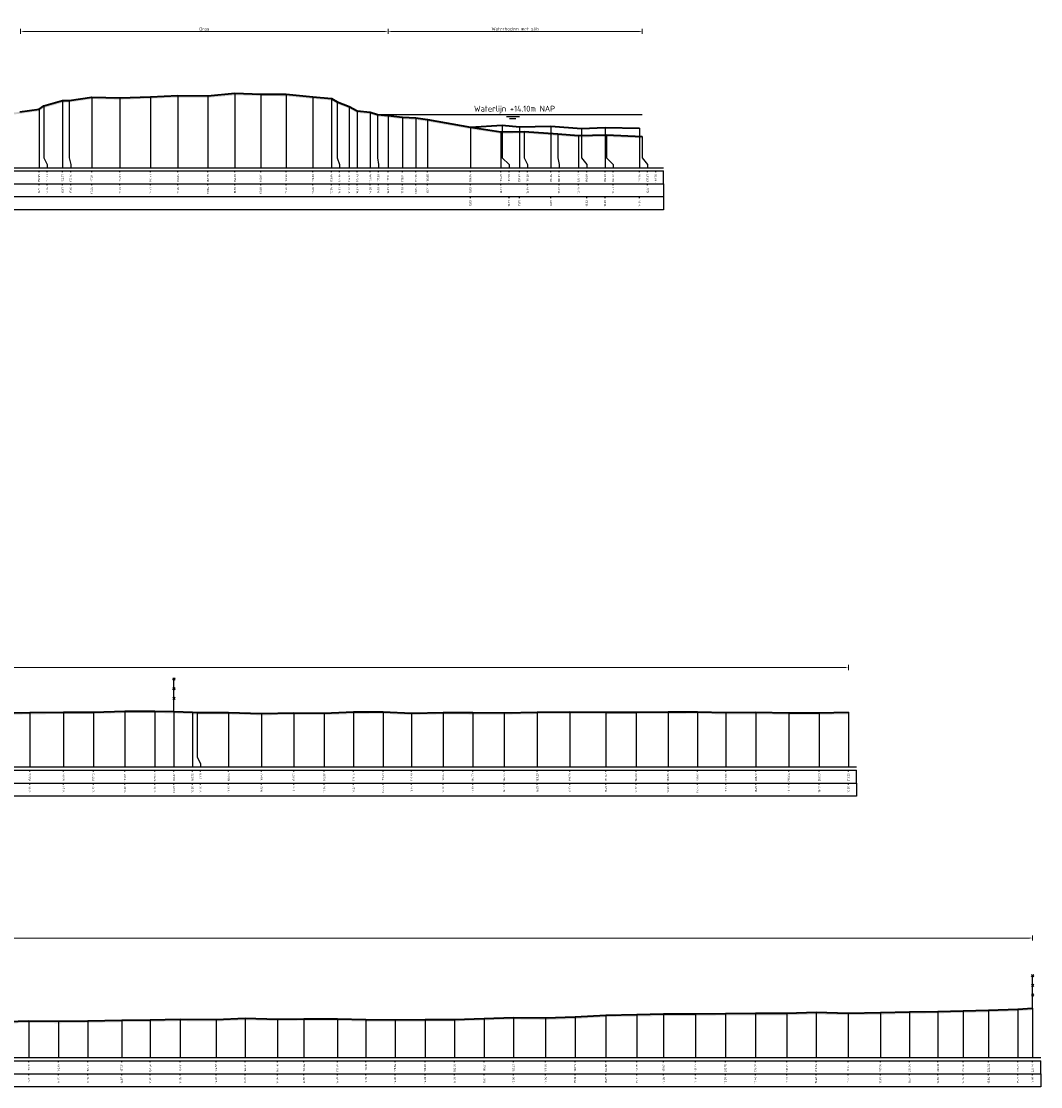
# Model space of a CAD drawing. Header units: metres. Extents: x 197883 to 206898, y 361907 to 364395.
# Tile 115 of 256: x 205933 to 206012, y 363002 to 363084. Entities that reach past the tile are written whole.
import ezdxf
from ezdxf.enums import TextEntityAlignment as Align

# ---------------------------------------------------------------- set-up
doc = ezdxf.new("R2010")
doc.units = ezdxf.units.M
doc.header["$PDMODE"] = 35
doc.header["$PDSIZE"] = 0.075
for name, color, linetype, lineweight in [('B-ME-IE-TERREINAFSCHEIDING_KUNSTMATIG_RASTERHEKWERK-SD', 20, 'Continuous', 25), ('X-ME-AL-PROFIEL_BOVENKANT SLIB-GD', 42, 'Continuous', 35), ('X-ME-AL-PROFIEL_HUIDIG MAAIVELD-GD', 252, 'Continuous', 0), ('X-XX-AL-DETAIL1-M', 7, 'Continuous', 18), ('X-XX-AL-DWARSPROFIEL_PROFIELLIJN MAAIVELD-GD', 8, 'Continuous', 35), ('X-XX-AL-NAP-T18', 7, 'Continuous', 18)]:
    doc.layers.add(name, color=color, linetype=linetype, lineweight=lineweight)
doc.layers.add('X-ME-AL-PROFIEL_WATERLIJN-GD', color=150, linetype='Continuous')
doc.layers.add('X-ME-AL-PROFIELRASTER-S', color=7, linetype='Continuous')
doc.styles.add('NLCS-ISO', font='NLCS-ISO.ttf', dxfattribs={"height": 1.8})
doc.styles.add('NLCS-ISO-ANNOTATIVE-T18', font='NLCS-ISO.ttf', dxfattribs={"height": 1.8})
doc.styles.add('NLCS-ISO-M100-T25', font='NLCS-ISO.ttf', dxfattribs={"height": 0.25})
doc.dimstyles.new('NLCS-M100-T25-PIJL_L2_H1', dxfattribs={"dimscale": 0.1, "dimtxt": 2.5, "dimasz": 2.5, "dimexe": 2, "dimexo": 2, "dimgap": 0.7, "dimtad": 1, "dimzin": 0, "dimdsep": 46, "dimtxsty": 'NLCS-ISO-M100-T25', "dimcen": 0, "dimdle": 2, "dimclrd": 256, "dimclre": 256, "dimclrt": 256, "dimadec": 1, "dimazin": 0, "dimtfac": 1, "dimtdec": 3, "dimtofl": 0, "dimtmove": 0, "dimatfit": 3, "dimfxl": 2, "dimfxlon": 1, "dimtfillclr": 256, "dimtolj": 1, "dimtzin": 0, "dimlwd": -1, "dimlwe": -1, "dimarcsym": 0})

# ---------------------------------------------------------------- blocks, each defined once
blk = doc.blocks.new('SAL-PROFIELRASTER_BALK_EIND1-D')
at = {"color": 0, "linetype": 'ByBlock', "lineweight": -2}
blk.add_line((1, -12.5), (1, -2.5), dxfattribs=at)
at = {"color": 0, "linetype": 'ByBlock', "lineweight": -2, "flags": 128}
for points in [[(0, 0), (1, 0)], [(0, -2.5), (1, -2.5)], [(0, -12.5), (1, -12.5)]]:
    blk.add_lwpolyline(points, dxfattribs=at)
blk = doc.blocks.new('SAL-PROFIELRASTER_BALK_EIND2-D')
at = {"color": 0, "linetype": 'ByBlock', "lineweight": -2}
for p, q in [((1, -2.5), (1, -12.5)), ((1, -12.5), (0, -12.5))]:
    blk.add_line(p, q, dxfattribs=at)
blk = doc.blocks.new('SAL-PROFIELRASTER_BALK_DATA-D')
at = {"color": 0, "linetype": 'ByBlock', "lineweight": -2}
blk.add_lwpolyline([(0, -3.5), (0, -2.5)], dxfattribs=at)
at = {"color": 0, "linetype": 'ByBlock', "lineweight": -2, "style": 'NLCS-ISO-ANNOTATIVE-T18'}
blk.add_attdef('GETAL', text='', height=1.5, rotation=90, dxfattribs=at).set_placement((0.75, -5), align=Align.RIGHT)
blk = doc.blocks.new('SAL-PROFIELRASTER_AANHAAL-D')
at = {"color": 9, "linetype": 'ByBlock', "lineweight": -2, "flags": 128}
blk.add_lwpolyline([(0, 1), (0, 0)], dxfattribs=at)
blk = doc.blocks.new('SAL-PROFIELRASTER_AANHAAL_STAGGER-D')
at = {"color": 9, "linetype": 'ByBlock', "lineweight": -2, "flags": 128}
for points in [[(0, 0), (0, -0.25)], [(0, -0.25), (1, -0.75)], [(1, -0.75), (1, -1)]]:
    blk.add_lwpolyline(points, dxfattribs=at)
blk = doc.blocks.new('*D19')
at = {"layer": 'Defpoints', "color": 0, "transparency": 16777216}
for p in [(205789.707, 363034.08), (205789.707, 363026.422), (205997.087, 363026.422)]:
    blk.add_point(p, dxfattribs=at)
at = {"layer": 'X-XX-AL-DETAIL1-M', "color": 253, "transparency": 16777216}
for p, q in [((205789.707, 363033.88), (205789.707, 363034.28)), ((205996.837, 363034.08), (205789.957, 363034.08)), ((205997.087, 363033.88), (205997.087, 363034.28))]:
    blk.add_line(p, q, dxfattribs=at)
for points in [[(205789.957, 363034.122), (205789.957, 363034.038), (205789.707, 363034.08)], [(205996.837, 363034.122), (205996.837, 363034.038), (205997.087, 363034.08)]]:
    blk.add_solid(points, dxfattribs=at)
at = {"layer": 'X-XX-AL-DETAIL1-M', "color": 253, "transparency": 16777216, "insert": (205893.397, 363034.275), "char_height": 0.25, "attachment_point": 5, "style": 'NLCS-ISO-M100-T25'}
blk.add_mtext('\\A1;Gras', dxfattribs=at)
blk = doc.blocks.new('SIE-RASTERHEKWERK-SOD')
at = {"flags": 128}
for points in [[(-0.035, 1.035), (0.035, 0.965)], [(-0.035, 0.965), (0, 1), (0.035, 1.035)], [(0, 0), (0, 1)], [(-0.035, 0.735), (0.035, 0.665)], [(-0.035, 0.665), (0, 0.7), (0.035, 0.735)], [(-0.035, 0.435), (0.035, 0.365)], [(-0.035, 0.365), (0, 0.4), (0.035, 0.435)]]:
    blk.add_lwpolyline(points, dxfattribs=at)
blk = doc.blocks.new('*D20')
at = {"layer": 'Defpoints', "color": 0, "transparency": 16777216}
for p in [(205783.859, 363013.245), (205783.859, 363004.048), (206011.261, 363004.048)]:
    blk.add_point(p, dxfattribs=at)
at = {"layer": 'X-XX-AL-DETAIL1-M', "color": 253, "transparency": 16777216}
for p, q in [((205783.859, 363013.045), (205783.859, 363013.445)), ((206011.011, 363013.245), (205784.109, 363013.245)), ((206011.261, 363013.045), (206011.261, 363013.445))]:
    blk.add_line(p, q, dxfattribs=at)
for points in [[(205784.109, 363013.287), (205784.109, 363013.203), (205783.859, 363013.245)], [(206011.011, 363013.287), (206011.011, 363013.203), (206011.261, 363013.245)]]:
    blk.add_solid(points, dxfattribs=at)
at = {"layer": 'X-XX-AL-DETAIL1-M', "color": 253, "transparency": 16777216, "insert": (205897.56, 363013.44), "char_height": 0.25, "attachment_point": 5, "style": 'NLCS-ISO-M100-T25'}
blk.add_mtext('\\A1;Gras', dxfattribs=at)
blk = doc.blocks.new('*D58')
at = {"layer": 'Defpoints', "color": 0, "transparency": 16777216}
for p in [(205933.388, 363083.054), (205933.388, 363076.871), (205961.669, 363072.556)]:
    blk.add_point(p, dxfattribs=at)
at = {"layer": 'X-XX-AL-DETAIL1-M', "color": 253, "transparency": 16777216}
for p, q in [((205933.388, 363082.854), (205933.388, 363083.254)), ((205961.419, 363083.054), (205933.638, 363083.054)), ((205961.669, 363082.854), (205961.669, 363083.254))]:
    blk.add_line(p, q, dxfattribs=at)
for points in [[(205933.638, 363083.096), (205933.638, 363083.012), (205933.388, 363083.054)], [(205961.419, 363083.096), (205961.419, 363083.012), (205961.669, 363083.054)]]:
    blk.add_solid(points, dxfattribs=at)
at = {"layer": 'X-XX-AL-DETAIL1-M', "color": 253, "transparency": 16777216, "insert": (205947.528, 363083.249), "char_height": 0.25, "attachment_point": 5, "style": 'NLCS-ISO-M100-T25'}
blk.add_mtext('\\A1;Gras', dxfattribs=at)
blk = doc.blocks.new('*D59')
at = {"layer": 'Defpoints', "color": 0, "transparency": 16777216}
for p in [(205961.669, 363083.054), (205981.225, 363073.306), (205961.669, 363072.556)]:
    blk.add_point(p, dxfattribs=at)
at = {"layer": 'X-XX-AL-DETAIL1-M', "color": 253, "transparency": 16777216}
for p, q in [((205961.669, 363082.854), (205961.669, 363083.254)), ((205980.975, 363083.054), (205961.919, 363083.054)), ((205981.225, 363082.854), (205981.225, 363083.254))]:
    blk.add_line(p, q, dxfattribs=at)
for points in [[(205961.919, 363083.096), (205961.919, 363083.012), (205961.669, 363083.054)], [(205980.975, 363083.096), (205980.975, 363083.012), (205981.225, 363083.054)]]:
    blk.add_solid(points, dxfattribs=at)
at = {"layer": 'X-XX-AL-DETAIL1-M', "color": 253, "transparency": 16777216, "insert": (205971.447, 363083.249), "char_height": 0.25, "attachment_point": 5, "style": 'NLCS-ISO-M100-T25'}
blk.add_mtext('\\A1;Waterbodem met slib', dxfattribs=at)

msp = doc.modelspace()

# ---------------------------------------------------------------- hatches: boundary and pattern name
at = {"layer": 'X-ME-AL-PROFIEL_HUIDIG MAAIVELD-GD'}
h = msp.add_hatch(dxfattribs=at)
h.set_pattern_fill('AGR-MAAIVELD', color=256, scale=0.05, pattern_type=2)
h.set_pattern_definition([(45, (-17.7489, -773.03257), (-0.25000007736, 0.25000007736), []), (45, (-17.7846, -772.99686), (0, 0.50000015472), [0.3535535, -0.3535535]), (45, (-17.8203, -772.96114), (0, 0.50000015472), [0.3535535, -0.3535535]), (45, (-17.85653, -772.92493), (0, 0.50000015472), [0.3535535, -0.3535535]), (45, (-17.89175, -772.8897), (0, 0.50000015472), [0.3535535, -0.3535535]), (45, (-17.92746, -772.854), (0, 0.50000015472), [0.3535535, -0.3535535]), (45, (-17.96317, -772.8183), (0, 0.50000015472), [0.3535535, -0.3535535]), (315, (-17.7489, -773.03257), (0.25000007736, 0.25000007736), []), (315, (-17.71317, -772.99686), (0.50000015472, -1e-16), [0.3535535, -0.3535535]), (315, (-17.67746, -772.96114), (0.50000015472, -1e-16), [0.3535535, -0.3535535]), (315, (-17.64125, -772.92493), (0.50000015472, -1e-16), [0.3535535, -0.3535535]), (315, (-17.60603, -772.8897), (0.50000015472, -1e-16), [0.3535535, -0.3535535]), (315, (-17.5703, -772.854), (0.50000015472, -1e-16), [0.3535535, -0.3535535]), (315, (-17.5346, -772.8183), (0.50000015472, -1e-16), [0.3535535, -0.3535535])])
h.paths.add_polyline_path([(205981.225, 363074.97), (205978.481, 363075.082), (205976.325, 363075.046), (205974.724, 363075.171), (205972.141, 363075.355), (205970.353, 363075.328), (205967.999, 363075.69), (205964.713, 363076.267), (205963.807, 363076.399), (205962.769, 363076.457), (205961.669, 363076.587), (205960.861, 363076.653), (205960.297, 363076.837), (205959.293, 363076.929), (205958.672, 363077.277), (205957.758, 363077.624), (205957.304, 363077.891), (205955.888, 363078.016), (205953.823, 363078.212), (205951.864, 363078.233), (205949.888, 363078.288), (205947.808, 363078.097), (205945.496, 363078.111), (205943.387, 363078.028), (205941.032, 363077.951), (205938.864, 363077.995), (205937.117, 363077.738), (205936.626, 363077.724), (205935.19, 363077.313), (205934.81, 363077.07), (205933.338, 363076.864), (205930.163, 363076.489), (205927.516, 363076.214), (205923.419, 363076.178), (205919.253, 363075.737), (205913.51, 363075.749), (205909.659, 363075.473), (205904.662, 363075.651), (205900.557, 363075.603), (205896.086, 363075.75), (205891.154, 363075.73), (205886.584, 363075.791), (205881.222, 363076.165), (205878.11, 363076.071), (205876.542, 363076.333), (205875.528, 363076.346), (205873.917, 363076.765), (205872.965, 363076.871), (205871.639, 363076.948), (205869.485, 363077.244), (205868.378, 363077.525), (205867.004, 363077.826), (205864.959, 363078.005), (205862.888, 363078.25), (205860.672, 363078.103), (205858.429, 363078.111), (205856.4, 363078.137), (205854.357, 363078.182), (205852.218, 363078.186), (205850.388, 363078.484), (205848.401, 363078.947), (205846.983, 363079.31), (205845.319, 363079.525), (205844.435, 363079.54), (205843.032, 363079.497), (205840.678, 363079.515), (205837.705, 363079.622), (205834.781, 363079.577), (205831.935, 363079.554), (205828.529, 363079.381), (205825.52, 363079.483), (205822.188, 363079.39), (205818.8, 363079.405), (205815.672, 363079.528), (205812.856, 363079.545), (205810.034, 363079.555), (205806.815, 363079.372), (205804.001, 363079.493), (205800.77, 363079.33), (205797.914, 363079.32), (205795.147, 363079.262), (205792.483, 363079.318), (205789.604, 363079.255), (205786.748, 363079.236), (205783.859, 363079.27), (205783.859, 363079.12), (205786.748, 363079.086), (205789.604, 363079.105), (205792.483, 363079.168), (205795.147, 363079.112), (205797.914, 363079.17), (205800.77, 363079.18), (205804.001, 363079.343), (205806.815, 363079.222), (205810.034, 363079.405), (205812.856, 363079.395), (205815.672, 363079.378), (205818.8, 363079.255), (205822.188, 363079.24), (205825.52, 363079.333), (205828.529, 363079.231), (205831.935, 363079.404), (205834.781, 363079.427), (205837.705, 363079.472), (205840.678, 363079.365), (205843.032, 363079.347), (205844.435, 363079.39), (205845.319, 363079.375), (205846.983, 363079.16), (205848.401, 363078.797), (205850.388, 363078.334), (205852.218, 363078.036), (205854.357, 363078.032), (205856.4, 363077.987), (205858.429, 363077.961), (205860.672, 363077.953), (205862.888, 363078.1), (205864.959, 363077.855), (205867.004, 363077.676), (205868.378, 363077.375), (205869.485, 363077.094), (205871.639, 363076.798), (205872.965, 363076.721), (205873.917, 363076.615), (205875.528, 363076.196), (205876.542, 363076.183), (205878.11, 363075.921), (205881.222, 363076.015), (205886.584, 363075.641), (205891.154, 363075.58), (205896.086, 363075.6), (205900.557, 363075.453), (205904.662, 363075.501), (205909.659, 363075.323), (205913.51, 363075.599), (205919.253, 363075.587), (205923.419, 363076.028), (205927.516, 363076.064), (205930.163, 363076.339), (205933.338, 363076.714), (205934.81, 363076.92), (205935.19, 363077.163), (205936.626, 363077.574), (205937.117, 363077.588), (205938.864, 363077.845), (205941.032, 363077.801), (205943.387, 363077.878), (205945.496, 363077.961), (205947.808, 363077.947), (205949.888, 363078.138), (205951.864, 363078.083), (205953.823, 363078.062), (205955.888, 363077.866), (205957.304, 363077.741), (205957.758, 363077.474), (205958.672, 363077.127), (205959.293, 363076.779), (205960.297, 363076.687), (205960.861, 363076.503), (205961.669, 363076.437), (205962.769, 363076.307), (205963.807, 363076.249), (205964.713, 363076.117), (205967.999, 363075.54), (205970.353, 363075.178), (205972.141, 363075.205), (205974.724, 363075.021), (205976.325, 363074.896), (205978.481, 363074.932), (205981.225, 363074.82)])
h = msp.add_hatch(dxfattribs=at)
h.set_pattern_fill('AGR-MAAIVELD', color=256, scale=0.05, pattern_type=2)
h.set_pattern_definition([(45, (-22.73893, -732.1031), (-0.25000007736, 0.25000007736), []), (45, (-22.77464, -732.06737), (0, 0.50000015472), [0.3535535, -0.3535535]), (45, (-22.81035, -732.03166), (0, 0.50000015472), [0.3535535, -0.3535535]), (45, (-22.84657, -731.99544), (0, 0.50000015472), [0.3535535, -0.3535535]), (45, (-22.8818, -731.96023), (0, 0.50000015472), [0.3535535, -0.3535535]), (45, (-22.9175, -731.9245), (0, 0.50000015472), [0.3535535, -0.3535535]), (45, (-22.9532, -731.8888), (0, 0.50000015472), [0.3535535, -0.3535535]), (315, (-22.73893, -732.1031), (0.25000007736, 0.25000007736), []), (315, (-22.7032, -732.06737), (0.50000015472, -1e-16), [0.3535535, -0.3535535]), (315, (-22.6675, -732.03166), (0.50000015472, -1e-16), [0.3535535, -0.3535535]), (315, (-22.6313, -731.99544), (0.50000015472, -1e-16), [0.3535535, -0.3535535]), (315, (-22.59607, -731.96023), (0.50000015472, -1e-16), [0.3535535, -0.3535535]), (315, (-22.56035, -731.9245), (0.50000015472, -1e-16), [0.3535535, -0.3535535]), (315, (-22.52464, -731.8888), (0.50000015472, -1e-16), [0.3535535, -0.3535535])])
h.paths.add_polyline_path([(205997.087, 363030.625), (205994.851, 363030.591), (205992.5, 363030.585), (205989.978, 363030.631), (205987.659, 363030.613), (205985.479, 363030.662), (205983.21, 363030.65), (205980.751, 363030.642), (205978.428, 363030.631), (205975.65, 363030.651), (205973.153, 363030.636), (205970.602, 363030.596), (205968.186, 363030.604), (205965.909, 363030.618), (205963.473, 363030.566), (205961.288, 363030.664), (205959.013, 363030.65), (205956.757, 363030.563), (205954.411, 363030.578), (205951.931, 363030.544), (205949.396, 363030.613), (205946.974, 363030.622), (205946.607, 363030.625), (205945.189, 363030.697), (205943.718, 363030.721), (205941.42, 363030.718), (205938.991, 363030.639), (205936.694, 363030.647), (205934.096, 363030.618), (205931.67, 363030.567), (205929.037, 363030.505), (205926.695, 363030.431), (205924.55, 363030.363), (205921.724, 363030.274), (205919.414, 363030.184), (205917.151, 363030.151), (205914.763, 363030.108), (205912.211, 363030.099), (205909.578, 363030.046), (205907.308, 363030.005), (205904.986, 363029.998), (205902.388, 363029.971), (205899.857, 363029.976), (205897.372, 363029.978), (205894.972, 363030.008), (205892.39, 363029.927), (205889.819, 363029.892), (205887.012, 363029.896), (205884.431, 363029.946), (205881.893, 363029.992), (205879.255, 363030.031), (205876.599, 363030.046), (205873.508, 363030.061), (205870.881, 363030.06), (205868.152, 363030.117), (205865.942, 363030.11), (205863.535, 363030.13), (205861.029, 363030.139), (205858.274, 363030.183), (205855.262, 363030.198), (205852.569, 363030.194), (205850.002, 363030.27), (205846.499, 363030.263), (205843.48, 363030.263), (205840.482, 363030.325), (205837.577, 363030.335), (205834.749, 363030.368), (205832.226, 363030.391), (205829.612, 363030.448), (205826.328, 363030.435), (205822.874, 363030.52), (205820.274, 363030.596), (205817.69, 363030.559), (205815.024, 363030.576), (205812.409, 363030.654), (205809.796, 363030.646), (205807.107, 363030.622), (205804.851, 363030.566), (205803.024, 363030.543), (205800.584, 363030.495), (205798.447, 363030.453), (205796.213, 363030.125), (205793.656, 363029.735), (205791.748, 363029.585), (205789.707, 363029.453), (205788.2, 363029.247), (205786.691, 363029.089), (205785.618, 363028.986), (205784.527, 363028.757), (205783.859, 363028.49), (205783.859, 363028.34), (205784.527, 363028.607), (205785.618, 363028.836), (205786.691, 363028.939), (205788.2, 363029.097), (205789.707, 363029.303), (205791.748, 363029.435), (205793.656, 363029.585), (205796.213, 363029.975), (205798.447, 363030.303), (205800.584, 363030.345), (205803.024, 363030.393), (205804.851, 363030.416), (205807.107, 363030.472), (205809.796, 363030.496), (205812.409, 363030.504), (205815.024, 363030.426), (205817.69, 363030.409), (205820.274, 363030.446), (205822.874, 363030.37), (205826.328, 363030.285), (205829.612, 363030.298), (205832.226, 363030.241), (205834.749, 363030.218), (205837.577, 363030.185), (205840.482, 363030.175), (205843.48, 363030.113), (205846.499, 363030.113), (205850.002, 363030.12), (205852.569, 363030.044), (205855.262, 363030.048), (205858.274, 363030.033), (205861.029, 363029.989), (205863.535, 363029.98), (205865.942, 363029.96), (205868.152, 363029.967), (205870.881, 363029.91), (205873.508, 363029.911), (205876.599, 363029.896), (205879.255, 363029.881), (205881.893, 363029.842), (205884.431, 363029.796), (205887.012, 363029.746), (205889.819, 363029.742), (205892.39, 363029.777), (205894.972, 363029.858), (205897.372, 363029.828), (205899.857, 363029.826), (205902.388, 363029.821), (205904.986, 363029.848), (205907.308, 363029.855), (205909.578, 363029.896), (205912.211, 363029.949), (205914.763, 363029.958), (205917.151, 363030.001), (205919.414, 363030.034), (205921.724, 363030.124), (205924.55, 363030.213), (205926.695, 363030.281), (205929.037, 363030.355), (205931.67, 363030.417), (205934.096, 363030.468), (205936.694, 363030.497), (205938.991, 363030.489), (205941.42, 363030.568), (205943.718, 363030.571), (205945.189, 363030.547), (205946.607, 363030.475), (205946.974, 363030.472), (205949.396, 363030.463), (205951.931, 363030.394), (205954.411, 363030.428), (205956.757, 363030.413), (205959.013, 363030.5), (205961.288, 363030.514), (205963.473, 363030.416), (205965.909, 363030.468), (205968.186, 363030.454), (205970.602, 363030.446), (205973.153, 363030.486), (205975.65, 363030.501), (205978.428, 363030.481), (205980.751, 363030.492), (205983.21, 363030.5), (205985.479, 363030.512), (205987.659, 363030.463), (205989.978, 363030.481), (205992.5, 363030.435), (205994.851, 363030.441), (205997.087, 363030.475)])
h = msp.add_hatch(dxfattribs=at)
h.set_pattern_fill('AGR-MAAIVELD', color=256, scale=0.05, pattern_type=2)
h.set_pattern_definition([(45, (-22.73893, -716.977), (-0.25000007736, 0.25000007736), []), (45, (-22.77464, -716.94127), (0, 0.50000015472), [0.3535535, -0.3535535]), (45, (-22.81035, -716.90556), (0, 0.50000015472), [0.3535535, -0.3535535]), (45, (-22.84657, -716.86934), (0, 0.50000015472), [0.3535535, -0.3535535]), (45, (-22.8818, -716.83413), (0, 0.50000015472), [0.3535535, -0.3535535]), (45, (-22.9175, -716.7984), (0, 0.50000015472), [0.3535535, -0.3535535]), (45, (-22.9532, -716.7627), (0, 0.50000015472), [0.3535535, -0.3535535]), (315, (-22.73893, -716.977), (0.25000007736, 0.25000007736), []), (315, (-22.7032, -716.94127), (0.50000015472, -1e-16), [0.3535535, -0.3535535]), (315, (-22.6675, -716.90556), (0.50000015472, -1e-16), [0.3535535, -0.3535535]), (315, (-22.6313, -716.86934), (0.50000015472, -1e-16), [0.3535535, -0.3535535]), (315, (-22.59607, -716.83413), (0.50000015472, -1e-16), [0.3535535, -0.3535535]), (315, (-22.56035, -716.7984), (0.50000015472, -1e-16), [0.3535535, -0.3535535]), (315, (-22.52464, -716.7627), (0.50000015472, -1e-16), [0.3535535, -0.3535535])])
h.paths.add_polyline_path([(206011.261, 363007.849), (206011.261, 363007.699), (206010.129, 363007.618), (206007.881, 363007.538), (206005.92, 363007.488), (206003.979, 363007.45), (206001.798, 363007.412), (205999.555, 363007.349), (205997.071, 363007.303), (205994.599, 363007.377), (205992.353, 363007.298), (205989.934, 363007.301), (205987.621, 363007.292), (205985.324, 363007.254), (205982.871, 363007.245), (205980.811, 363007.205), (205978.437, 363007.163), (205976.052, 363007.015), (205973.789, 363006.938), (205971.33, 363006.981), (205969.066, 363006.907), (205966.785, 363006.832), (205964.51, 363006.818), (205962.201, 363006.795), (205959.962, 363006.816), (205957.774, 363006.87), (205955.194, 363006.875), (205953.161, 363006.851), (205950.672, 363006.921), (205948.431, 363006.822), (205945.673, 363006.848), (205943.364, 363006.792), (205941.168, 363006.769), (205938.567, 363006.718), (205936.311, 363006.686), (205934.027, 363006.708), (205931.508, 363006.654), (205929.285, 363006.622), (205926.933, 363006.633), (205924.645, 363006.667), (205922.3, 363006.683), (205920.025, 363006.687), (205917.782, 363006.684), (205915.124, 363006.659), (205913.009, 363006.712), (205910.76, 363006.725), (205908.739, 363006.793), (205906.516, 363006.8), (205904.01, 363006.808), (205901.982, 363006.852), (205899.579, 363006.858), (205897.07, 363006.896), (205894.487, 363006.878), (205891.876, 363006.954), (205888.874, 363007.701), (205887.054, 363008.207), (205885.396, 363008.994), (205883.83, 363009.232), (205881.188, 363009.319), (205878.735, 363009.314), (205876.013, 363009.324), (205873.791, 363009.363), (205870.699, 363009.31), (205867.651, 363009.233), (205865.046, 363009.238), (205861.704, 363009.294), (205858.96, 363009.302), (205856.219, 363009.258), (205853.511, 363009.237), (205850.758, 363009.194), (205847.891, 363009.175), (205845.261, 363009.131), (205842.647, 363009.127), (205840.239, 363008.985), (205838.162, 363008.91), (205834.699, 363008.829), (205832.698, 363008.748), (205830.222, 363008.659), (205827.914, 363008.547), (205824.619, 363008.408), (205822.154, 363008.278), (205819.691, 363008.191), (205817.267, 363008.117), (205814.82, 363008.03), (205812.297, 363008.003), (205809.461, 363008.021), (205807.761, 363008.055), (205805.664, 363008.005), (205802.986, 363008.019), (205800.471, 363008.073), (205798.202, 363008.105), (205795.269, 363008.098), (205792.647, 363008.173), (205790.956, 363008.203), (205788.576, 363008.195), (205786.133, 363008.172), (205783.859, 363008.167), (205783.859, 363008.317), (205786.133, 363008.322), (205788.576, 363008.345), (205790.956, 363008.353), (205792.647, 363008.323), (205795.269, 363008.248), (205798.202, 363008.255), (205800.471, 363008.223), (205802.986, 363008.169), (205805.664, 363008.155), (205807.761, 363008.205), (205809.461, 363008.171), (205812.297, 363008.153), (205814.82, 363008.18), (205817.267, 363008.267), (205819.691, 363008.341), (205822.154, 363008.428), (205824.619, 363008.558), (205827.914, 363008.697), (205830.222, 363008.809), (205832.698, 363008.898), (205834.699, 363008.979), (205838.162, 363009.06), (205840.239, 363009.135), (205842.647, 363009.277), (205845.261, 363009.281), (205847.891, 363009.325), (205850.758, 363009.344), (205853.511, 363009.387), (205856.219, 363009.408), (205858.96, 363009.452), (205861.704, 363009.444), (205865.046, 363009.388), (205867.651, 363009.383), (205870.699, 363009.46), (205873.791, 363009.513), (205876.013, 363009.474), (205878.735, 363009.464), (205881.188, 363009.469), (205883.83, 363009.382), (205885.396, 363009.144), (205887.054, 363008.357), (205888.874, 363007.851), (205891.876, 363007.104), (205894.487, 363007.028), (205897.07, 363007.046), (205899.579, 363007.008), (205901.982, 363007.002), (205904.01, 363006.958), (205906.516, 363006.95), (205908.739, 363006.943), (205910.76, 363006.875), (205913.009, 363006.862), (205915.124, 363006.809), (205917.782, 363006.834), (205920.025, 363006.837), (205922.3, 363006.833), (205924.645, 363006.817), (205926.933, 363006.783), (205929.285, 363006.772), (205931.508, 363006.804), (205934.027, 363006.858), (205936.311, 363006.836), (205938.567, 363006.868), (205941.168, 363006.919), (205943.364, 363006.942), (205945.673, 363006.998), (205948.431, 363006.972), (205950.672, 363007.071), (205953.161, 363007.001), (205955.194, 363007.025), (205957.774, 363007.02), (205959.962, 363006.966), (205962.201, 363006.945), (205964.51, 363006.968), (205966.785, 363006.982), (205969.066, 363007.057), (205971.33, 363007.131), (205973.789, 363007.088), (205976.052, 363007.165), (205978.437, 363007.313), (205980.811, 363007.355), (205982.871, 363007.395), (205985.324, 363007.404), (205987.621, 363007.442), (205989.934, 363007.451), (205992.353, 363007.448), (205994.599, 363007.527), (205997.071, 363007.453), (205999.555, 363007.499), (206001.798, 363007.562), (206003.979, 363007.6), (206005.92, 363007.638), (206007.881, 363007.688), (206010.129, 363007.768)])

# ---------------------------------------------------------------- linework, layer by layer
at = {"layer": 'X-ME-AL-PROFIEL_BOVENKANT SLIB-GD'}
msp.add_lwpolyline([(205967.999, 363075.69), (205970.448, 363075.823), (205971.776, 363075.706), (205974.2, 363075.748), (205976.546, 363075.577), (205978.363, 363075.649), (205981.015, 363075.598)], dxfattribs=at)
at = {"layer": 'X-ME-AL-PROFIEL_WATERLIJN-GD'}
for points in [[(205960.861, 363076.653), (205981.225, 363076.653)], [(205970.769, 363076.49), (205971.769, 363076.49)], [(205971.011, 363076.345), (205971.511, 363076.345)]]:
    msp.add_lwpolyline(points, dxfattribs=at)
at = {"layer": 'X-XX-AL-DWARSPROFIEL_PROFIELLIJN MAAIVELD-GD'}
for points in [[(205933.338, 363076.864), (205934.81, 363077.07), (205935.19, 363077.313), (205936.626, 363077.724), (205937.117, 363077.738), (205938.864, 363077.995), (205941.032, 363077.951), (205943.387, 363078.028), (205945.496, 363078.111), (205947.808, 363078.097), (205949.888, 363078.288), (205951.864, 363078.233), (205953.823, 363078.212), (205955.888, 363078.016), (205957.304, 363077.891), (205957.758, 363077.624), (205958.672, 363077.277), (205959.293, 363076.929), (205960.297, 363076.837), (205960.861, 363076.653), (205961.669, 363076.587), (205962.769, 363076.457), (205963.807, 363076.399), (205964.713, 363076.267), (205967.999, 363075.69), (205970.353, 363075.328), (205972.141, 363075.355), (205974.724, 363075.171), (205976.325, 363075.046), (205978.481, 363075.082), (205981.225, 363074.97)], [(205931.67, 363030.567), (205934.096, 363030.618), (205936.694, 363030.647), (205938.991, 363030.639), (205941.42, 363030.718), (205943.718, 363030.721), (205945.189, 363030.697), (205946.607, 363030.625), (205946.974, 363030.622), (205949.396, 363030.613), (205951.931, 363030.544), (205954.411, 363030.578), (205956.757, 363030.563), (205959.013, 363030.65), (205961.288, 363030.664), (205963.473, 363030.566), (205965.909, 363030.618), (205968.186, 363030.604), (205970.602, 363030.596), (205973.153, 363030.636), (205975.65, 363030.651), (205978.428, 363030.631), (205980.751, 363030.642), (205983.21, 363030.65), (205985.479, 363030.662), (205987.659, 363030.613), (205989.978, 363030.631), (205992.5, 363030.585), (205994.851, 363030.591), (205997.087, 363030.625)], [(205931.508, 363006.804), (205934.027, 363006.858), (205936.311, 363006.836), (205938.567, 363006.868), (205941.168, 363006.919), (205943.364, 363006.942), (205945.673, 363006.998), (205948.431, 363006.972), (205950.672, 363007.071), (205953.161, 363007.001), (205955.194, 363007.025), (205957.774, 363007.02), (205959.962, 363006.966), (205962.201, 363006.945), (205964.51, 363006.968), (205966.785, 363006.982), (205969.066, 363007.057), (205971.33, 363007.131), (205973.789, 363007.088), (205976.052, 363007.165), (205978.437, 363007.313), (205980.811, 363007.355), (205982.871, 363007.395), (205985.324, 363007.404), (205987.621, 363007.442), (205989.934, 363007.451), (205992.353, 363007.448), (205994.599, 363007.527), (205997.071, 363007.453), (205999.555, 363007.499), (206001.798, 363007.562), (206003.979, 363007.6), (206005.92, 363007.638), (206007.881, 363007.688), (206010.129, 363007.768), (206011.261, 363007.849)]]:
    msp.add_lwpolyline(points, dxfattribs=at)

# ---------------------------------------------------------------- block references
at = {"layer": 'B-ME-IE-TERREINAFSCHEIDING_KUNSTMATIG_RASTERHEKWERK-SD', "xscale": 2.5, "yscale": 2.5, "zscale": 2.5}
for p in [(205945.189, 363030.697), (206011.261, 363007.849)]:
    msp.add_blockref('SIE-RASTERHEKWERK-SOD', p, dxfattribs=at)
at = {"layer": 'X-ME-AL-PROFIELRASTER-S'}
for p, yscale in [((205936.626, 363072.556), 5.167999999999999), ((205937.117, 363073.556), 4.182), ((205938.864, 363072.556), 5.439), ((205941.032, 363072.556), 5.395), ((205943.387, 363072.556), 5.472), ((205945.496, 363072.556), 5.555), ((205947.808, 363072.556), 5.541), ((205949.888, 363072.556), 5.731999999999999), ((205951.864, 363072.556), 5.677), ((205953.823, 363072.556), 5.656000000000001), ((205955.888, 363072.556), 5.460000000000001), ((205957.304, 363072.556), 5.335000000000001), ((205957.758, 363073.556), 4.068), ((205934.81, 363072.556), 4.513999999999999), ((205935.19, 363073.556), 3.757), ((205958.672, 363072.556), 4.721), ((205959.293, 363073.556), 3.372999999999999), ((205960.297, 363072.556), 4.281000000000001), ((205960.861, 363073.556), 3.097), ((205960.861, 363073.556), 3.097), ((205960.861, 363073.556), 3.097), ((205960.861, 363073.556), 3.097), ((205961.669, 363072.556), 4.031000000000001), ((205961.669, 363072.556), 4.031000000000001), ((205962.769, 363072.556), 3.901), ((205962.769, 363072.556), 3.901), ((205963.807, 363072.556), 3.843), ((205963.807, 363072.556), 3.843), ((205964.713, 363072.556), 3.711), ((205964.713, 363072.556), 3.711), ((205967.999, 363072.556), 3.134), ((205967.999, 363072.556), 3.134), ((205970.353, 363072.556), 2.772), ((205970.448, 363073.556), 2.266999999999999), ((205971.776, 363072.556), 3.15), ((205972.141, 363073.556), 1.798999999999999), ((205974.2, 363072.556), 3.192), ((205974.724, 363073.556), 1.615), ((205976.546, 363073.556), 2.021000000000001), ((205978.363, 363072.556), 3.093), ((205978.481, 363073.556), 1.526), ((205981.015, 363072.556), 3.042), ((205976.325, 363072.556), 2.49), ((205981.225, 363073.556), 1.414), ((205934.096, 363026.422), 4.196000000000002), ((205936.694, 363026.422), 4.225000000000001), ((205938.991, 363026.422), 4.216999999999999), ((205941.42, 363026.422), 4.295999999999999), ((205943.718, 363026.422), 4.298999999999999), ((205945.189, 363026.422), 4.274999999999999), ((205946.607, 363026.422), 4.202999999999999), ((205946.974, 363027.422), 3.199999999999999), ((205949.396, 363026.422), 4.190999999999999), ((205951.931, 363026.422), 4.122), ((205954.411, 363026.422), 4.155999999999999), ((205956.757, 363026.422), 4.140999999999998), ((205959.013, 363026.422), 4.228000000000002), ((205961.288, 363026.422), 4.242000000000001), ((205963.473, 363026.422), 4.143999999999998), ((205965.909, 363026.422), 4.196000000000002), ((205968.186, 363026.422), 4.181999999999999), ((205970.602, 363026.422), 4.173999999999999), ((205973.153, 363026.422), 4.213999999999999), ((205975.65, 363026.422), 4.228999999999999), ((205978.428, 363026.422), 4.209), ((205980.751, 363026.422), 4.219999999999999), ((205983.21, 363026.422), 4.228000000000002), ((205985.479, 363026.422), 4.239999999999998), ((205987.659, 363026.422), 4.190999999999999), ((205989.978, 363026.422), 4.209), ((205992.5, 363026.422), 4.163), ((205994.851, 363026.422), 4.169), ((205997.087, 363026.422), 4.202999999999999), ((206011.261, 363004.048), 3.801), ((205945.673, 363004.048), 2.949999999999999), ((205948.431, 363004.048), 2.923999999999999), ((205950.672, 363004.048), 3.023), ((205953.161, 363004.048), 2.952999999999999), ((205955.194, 363004.048), 2.977), ((205957.774, 363004.048), 2.972), ((205966.785, 363004.048), 2.933999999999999), ((205969.066, 363004.048), 3.009), ((205971.33, 363004.048), 3.083), ((205973.789, 363004.048), 3.039999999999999), ((205976.052, 363004.048), 3.117000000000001), ((205978.437, 363004.048), 3.265000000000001), ((205980.811, 363004.048), 3.307), ((205982.871, 363004.048), 3.347), ((205985.324, 363004.048), 3.356), ((205987.621, 363004.048), 3.394), ((205989.934, 363004.048), 3.403), ((205992.353, 363004.048), 3.4), ((205994.599, 363004.048), 3.478999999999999), ((205997.071, 363004.048), 3.404999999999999), ((205999.555, 363004.048), 3.451000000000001), ((206001.798, 363004.048), 3.513999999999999), ((206003.979, 363004.048), 3.552), ((206005.92, 363004.048), 3.59), ((206007.881, 363004.048), 3.640000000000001), ((206010.129, 363004.048), 3.720000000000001), ((205934.027, 363004.048), 2.81), ((205936.311, 363004.048), 2.788), ((205938.567, 363004.048), 2.82), ((205941.168, 363004.048), 2.871), ((205943.364, 363004.048), 2.894), ((205959.962, 363004.048), 2.917999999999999), ((205962.201, 363004.048), 2.897), ((205964.51, 363004.048), 2.92)]:
    msp.add_blockref('SAL-PROFIELRASTER_AANHAAL-D', p, dxfattribs=dict(at, yscale=yscale))
for p, xscale, zscale in [((205935.19, 363073.556), 0.2454937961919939, 0.2454937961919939), ((205937.117, 363073.556), 0.1333104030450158, 0.1333104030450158), ((205957.758, 363073.556), 0.1707058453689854, 0.1707058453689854), ((205959.293, 363073.556), 0.003696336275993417, 0.003696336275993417), ((205960.861, 363073.556), 0.06100738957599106, 0.06100738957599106), ((205960.861, 363073.556), 0.06100738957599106, 0.06100738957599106), ((205960.861, 363073.556), 0.06100738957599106, 0.06100738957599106), ((205960.861, 363073.556), 0.06100738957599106, 0.06100738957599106), ((205970.448, 363073.556), 0.5294896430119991, 0.5294896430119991), ((205972.141, 363073.556), 0.2601279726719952, 0.2601279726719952), ((205974.724, 363073.556), 0.10053508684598, 0.10053508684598), ((205976.546, 363073.556), 0.4045068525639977, 0.4045068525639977), ((205978.481, 363073.556), 0.5070419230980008, 0.5070419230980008), ((205981.225, 363073.556), 0.4145269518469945, 0.4145269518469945), ((205946.974, 363027.422), 0.2584703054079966, 0.2584703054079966)]:
    msp.add_blockref('SAL-PROFIELRASTER_AANHAAL_STAGGER-D', p, dxfattribs=dict(at, xscale=xscale, zscale=zscale))
at = {"layer": 'X-ME-AL-PROFIELRASTER-S', "yscale": 0.1}
for name, p, xscale, zscale in [('SAL-PROFIELRASTER_BALK_EIND1-D', (205783.859, 363072.556), 199.0074644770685, 199.0074644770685), ('SAL-PROFIELRASTER_BALK_EIND2-D', (205783.859, 363071.556), 199.0074644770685, 199.0074644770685), ('SAL-PROFIELRASTER_BALK_EIND2-D', (205783.859, 363070.556), 199.0074644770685, 199.0074644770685), ('SAL-PROFIELRASTER_BALK_EIND1-D', (205783.859, 363026.422), 213.8535109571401, 213.8535109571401), ('SAL-PROFIELRASTER_BALK_EIND2-D', (205783.859, 363025.422), 213.8535109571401, 213.8535109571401), ('SAL-PROFIELRASTER_BALK_EIND1-D', (205783.859, 363004.048), 228.0268961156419, 228.0268961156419), ('SAL-PROFIELRASTER_BALK_EIND2-D', (205783.859, 363003.048), 228.0268961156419, 228.0268961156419)]:
    msp.add_blockref(name, p, dxfattribs=dict(at, xscale=xscale, zscale=zscale))
at = {"layer": 'X-ME-AL-PROFIELRASTER-S', "xscale": 0.1, "yscale": 0.1, "zscale": 0.1}
for p, values in [((205934.81, 363072.556), {'GETAL': '150.95'}), ((205935.435, 363072.556), {'GETAL': '151.33'}), ((205936.626, 363072.556), {'GETAL': '152.77'}), ((205937.251, 363072.556), {'GETAL': '153.26'}), ((205938.864, 363072.556), {'GETAL': '155.01'}), ((205941.032, 363072.556), {'GETAL': '157.17'}), ((205943.387, 363072.556), {'GETAL': '159.53'}), ((205945.496, 363072.556), {'GETAL': '161.64'}), ((205947.808, 363072.556), {'GETAL': '163.95'}), ((205949.888, 363072.556), {'GETAL': '166.03'}), ((205951.864, 363072.556), {'GETAL': '168.01'}), ((205953.823, 363072.556), {'GETAL': '169.96'}), ((205955.888, 363072.556), {'GETAL': '172.03'}), ((205957.304, 363072.556), {'GETAL': '173.44'}), ((205957.929, 363072.556), {'GETAL': '173.90'}), ((205958.672, 363072.556), {'GETAL': '174.81'}), ((205959.297, 363072.556), {'GETAL': '175.43'}), ((205960.297, 363072.556), {'GETAL': '176.44'}), ((205960.922, 363072.556), {'GETAL': '177.00'}), ((205960.922, 363072.556), {'GETAL': '177.00'}), ((205960.922, 363072.556), {'GETAL': '177.00'}), ((205960.922, 363072.556), {'GETAL': '177.00'}), ((205961.669, 363072.556), {'GETAL': '177.81'}), ((205961.669, 363072.556), {'GETAL': '177.81'}), ((205962.769, 363072.556), {'GETAL': '178.91'}), ((205962.769, 363072.556), {'GETAL': '178.91'}), ((205963.807, 363072.556), {'GETAL': '179.95'}), ((205963.807, 363072.556), {'GETAL': '179.95'}), ((205964.713, 363072.556), {'GETAL': '180.85'}), ((205964.713, 363072.556), {'GETAL': '180.85'}), ((205967.999, 363072.556), {'GETAL': '184.14'}), ((205967.999, 363072.556), {'GETAL': '184.14'}), ((205970.353, 363072.556), {'GETAL': '186.49'}), ((205970.978, 363072.556), {'GETAL': '186.59'}), ((205971.776, 363072.556), {'GETAL': '187.92'}), ((205972.401, 363072.556), {'GETAL': '188.28'}), ((205974.2, 363072.556), {'GETAL': '190.34'}), ((205974.825, 363072.556), {'GETAL': '190.87'}), ((205976.325, 363072.556), {'GETAL': '192.47'}), ((205976.95, 363072.556), {'GETAL': '192.69'}), ((205978.363, 363072.556), {'GETAL': '194.50'}), ((205978.988, 363072.556), {'GETAL': '194.62'}), ((205981.015, 363072.556), {'GETAL': '197.16'}), ((205981.64, 363072.556), {'GETAL': '197.37'}), ((205982.265, 363072.556), {'GETAL': '198.38'}), ((205934.81, 363071.556), {'GETAL': '14.51'}), ((205935.435, 363071.556), {'GETAL': '14.76'}), ((205936.626, 363071.556), {'GETAL': '15.17'}), ((205937.251, 363071.556), {'GETAL': '15.18'}), ((205938.864, 363071.556), {'GETAL': '15.44'}), ((205941.032, 363071.556), {'GETAL': '15.40'}), ((205943.387, 363071.556), {'GETAL': '15.47'}), ((205945.496, 363071.556), {'GETAL': '15.56'}), ((205947.808, 363071.556), {'GETAL': '15.54'}), ((205949.888, 363071.556), {'GETAL': '15.73'}), ((205951.864, 363071.556), {'GETAL': '15.68'}), ((205953.823, 363071.556), {'GETAL': '15.66'}), ((205955.888, 363071.556), {'GETAL': '15.46'}), ((205957.304, 363071.556), {'GETAL': '15.34'}), ((205957.929, 363071.556), {'GETAL': '15.07'}), ((205958.672, 363071.556), {'GETAL': '14.72'}), ((205959.297, 363071.556), {'GETAL': '14.37'}), ((205960.297, 363071.556), {'GETAL': '14.28'}), ((205960.922, 363071.556), {'GETAL': '14.10'}), ((205961.669, 363071.556), {'GETAL': '14.03'}), ((205962.769, 363071.556), {'GETAL': '13.90'}), ((205963.807, 363071.556), {'GETAL': '13.84'}), ((205964.713, 363071.556), {'GETAL': '13.71'}), ((205967.999, 363071.556), {'GETAL': '13.13'}), ((205970.353, 363071.556), {'GETAL': '12.77'}), ((205972.401, 363071.556), {'GETAL': '12.80'}), ((205974.825, 363071.556), {'GETAL': '12.62'}), ((205976.325, 363071.556), {'GETAL': '12.49'}), ((205978.988, 363071.556), {'GETAL': '12.53'}), ((205981.64, 363071.556), {'GETAL': '12.41'}), ((205967.999, 363070.556), {'GETAL': '13.13'}), ((205970.978, 363070.556), {'GETAL': '13.27'}), ((205971.776, 363070.556), {'GETAL': '13.15'}), ((205974.2, 363070.556), {'GETAL': '13.19'}), ((205976.95, 363070.556), {'GETAL': '13.02'}), ((205978.363, 363070.556), {'GETAL': '13.09'}), ((205981.015, 363070.556), {'GETAL': '13.04'}), ((205934.096, 363026.422), {'GETAL': '150.24'}), ((205936.694, 363026.422), {'GETAL': '152.84'}), ((205938.991, 363026.422), {'GETAL': '155.13'}), ((205941.42, 363026.422), {'GETAL': '157.56'}), ((205943.718, 363026.422), {'GETAL': '159.86'}), ((205945.189, 363026.422), {'GETAL': '161.33'}), ((205946.607, 363026.422), {'GETAL': '162.75'}), ((205947.232, 363026.422), {'GETAL': '163.11'}), ((205949.396, 363026.422), {'GETAL': '165.54'}), ((205951.931, 363026.422), {'GETAL': '168.07'}), ((205954.411, 363026.422), {'GETAL': '170.55'}), ((205956.757, 363026.422), {'GETAL': '172.90'}), ((205959.013, 363026.422), {'GETAL': '175.15'}), ((205961.288, 363026.422), {'GETAL': '177.43'}), ((205963.473, 363026.422), {'GETAL': '179.61'}), ((205965.909, 363026.422), {'GETAL': '182.05'}), ((205968.186, 363026.422), {'GETAL': '184.33'}), ((205970.602, 363026.422), {'GETAL': '186.74'}), ((205973.153, 363026.422), {'GETAL': '189.29'}), ((205975.65, 363026.422), {'GETAL': '191.79'}), ((205978.428, 363026.422), {'GETAL': '194.57'}), ((205980.751, 363026.422), {'GETAL': '196.89'}), ((205983.21, 363026.422), {'GETAL': '199.35'}), ((205985.479, 363026.422), {'GETAL': '201.62'}), ((205987.659, 363026.422), {'GETAL': '203.80'}), ((205989.978, 363026.422), {'GETAL': '206.12'}), ((205992.5, 363026.422), {'GETAL': '208.64'}), ((205994.851, 363026.422), {'GETAL': '210.99'}), ((205997.087, 363026.422), {'GETAL': '213.23'}), ((205934.096, 363025.422), {'GETAL': '16.20'}), ((205936.694, 363025.422), {'GETAL': '16.23'}), ((205938.991, 363025.422), {'GETAL': '16.22'}), ((205941.42, 363025.422), {'GETAL': '16.30'}), ((205943.718, 363025.422), {'GETAL': '16.30'}), ((205945.189, 363025.422), {'GETAL': '16.28'}), ((205946.607, 363025.422), {'GETAL': '16.20'}), ((205947.232, 363025.422), {'GETAL': '16.20'}), ((205949.396, 363025.422), {'GETAL': '16.19'}), ((205951.931, 363025.422), {'GETAL': '16.12'}), ((205954.411, 363025.422), {'GETAL': '16.16'}), ((205956.757, 363025.422), {'GETAL': '16.14'}), ((205959.013, 363025.422), {'GETAL': '16.23'}), ((205961.288, 363025.422), {'GETAL': '16.24'}), ((205963.473, 363025.422), {'GETAL': '16.14'}), ((205965.909, 363025.422), {'GETAL': '16.20'}), ((205968.186, 363025.422), {'GETAL': '16.18'}), ((205970.602, 363025.422), {'GETAL': '16.17'}), ((205973.153, 363025.422), {'GETAL': '16.21'}), ((205975.65, 363025.422), {'GETAL': '16.23'}), ((205978.428, 363025.422), {'GETAL': '16.21'}), ((205980.751, 363025.422), {'GETAL': '16.22'}), ((205983.21, 363025.422), {'GETAL': '16.23'}), ((205985.479, 363025.422), {'GETAL': '16.24'}), ((205987.659, 363025.422), {'GETAL': '16.19'}), ((205989.978, 363025.422), {'GETAL': '16.21'}), ((205992.5, 363025.422), {'GETAL': '16.16'}), ((205994.851, 363025.422), {'GETAL': '16.17'}), ((205997.087, 363025.422), {'GETAL': '16.20'}), ((205934.027, 363004.048), {'GETAL': '150.17'}), ((205936.311, 363004.048), {'GETAL': '152.45'}), ((205938.567, 363004.048), {'GETAL': '154.71'}), ((205941.168, 363004.048), {'GETAL': '157.31'}), ((205943.364, 363004.048), {'GETAL': '159.50'}), ((205945.673, 363004.048), {'GETAL': '161.81'}), ((205948.431, 363004.048), {'GETAL': '164.57'}), ((205950.672, 363004.048), {'GETAL': '166.81'}), ((205953.161, 363004.048), {'GETAL': '169.30'}), ((205955.194, 363004.048), {'GETAL': '171.34'}), ((205957.774, 363004.048), {'GETAL': '173.92'}), ((205959.962, 363004.048), {'GETAL': '176.10'}), ((205962.201, 363004.048), {'GETAL': '178.34'}), ((205964.51, 363004.048), {'GETAL': '180.65'}), ((205966.785, 363004.048), {'GETAL': '182.93'}), ((205969.066, 363004.048), {'GETAL': '185.21'}), ((205971.33, 363004.048), {'GETAL': '187.47'}), ((205973.789, 363004.048), {'GETAL': '189.93'}), ((205976.052, 363004.048), {'GETAL': '192.19'}), ((205978.437, 363004.048), {'GETAL': '194.58'}), ((205980.811, 363004.048), {'GETAL': '196.95'}), ((205982.871, 363004.048), {'GETAL': '199.01'}), ((205985.324, 363004.048), {'GETAL': '201.47'}), ((205987.621, 363004.048), {'GETAL': '203.76'}), ((205989.934, 363004.048), {'GETAL': '206.07'}), ((205992.353, 363004.048), {'GETAL': '208.49'}), ((205994.599, 363004.048), {'GETAL': '210.74'}), ((205997.071, 363004.048), {'GETAL': '213.21'}), ((205999.555, 363004.048), {'GETAL': '215.70'}), ((206001.798, 363004.048), {'GETAL': '217.94'}), ((206003.979, 363004.048), {'GETAL': '220.12'}), ((206005.92, 363004.048), {'GETAL': '222.06'}), ((206007.881, 363004.048), {'GETAL': '224.02'}), ((206010.129, 363004.048), {'GETAL': '226.27'}), ((206011.261, 363004.048), {'GETAL': '227.40'}), ((205934.027, 363003.048), {'GETAL': '14.81'}), ((205936.311, 363003.048), {'GETAL': '14.79'}), ((205938.567, 363003.048), {'GETAL': '14.82'}), ((205941.168, 363003.048), {'GETAL': '14.87'}), ((205943.364, 363003.048), {'GETAL': '14.89'}), ((205945.673, 363003.048), {'GETAL': '14.95'}), ((205948.431, 363003.048), {'GETAL': '14.92'}), ((205950.672, 363003.048), {'GETAL': '15.02'}), ((205953.161, 363003.048), {'GETAL': '14.95'}), ((205955.194, 363003.048), {'GETAL': '14.98'}), ((205957.774, 363003.048), {'GETAL': '14.97'}), ((205959.962, 363003.048), {'GETAL': '14.92'}), ((205962.201, 363003.048), {'GETAL': '14.90'}), ((205964.51, 363003.048), {'GETAL': '14.92'}), ((205966.785, 363003.048), {'GETAL': '14.93'}), ((205969.066, 363003.048), {'GETAL': '15.01'}), ((205971.33, 363003.048), {'GETAL': '15.08'}), ((205973.789, 363003.048), {'GETAL': '15.04'}), ((205976.052, 363003.048), {'GETAL': '15.12'}), ((205978.437, 363003.048), {'GETAL': '15.27'}), ((205980.811, 363003.048), {'GETAL': '15.31'}), ((205982.871, 363003.048), {'GETAL': '15.35'}), ((205985.324, 363003.048), {'GETAL': '15.36'}), ((205987.621, 363003.048), {'GETAL': '15.39'}), ((205989.934, 363003.048), {'GETAL': '15.40'}), ((205992.353, 363003.048), {'GETAL': '15.40'}), ((205994.599, 363003.048), {'GETAL': '15.48'}), ((205997.071, 363003.048), {'GETAL': '15.41'}), ((205999.555, 363003.048), {'GETAL': '15.45'}), ((206001.798, 363003.048), {'GETAL': '15.51'}), ((206003.979, 363003.048), {'GETAL': '15.55'}), ((206005.92, 363003.048), {'GETAL': '15.59'}), ((206007.881, 363003.048), {'GETAL': '15.64'}), ((206010.129, 363003.048), {'GETAL': '15.72'}), ((206011.261, 363003.048), {'GETAL': '15.80'})]:
    msp.add_blockref('SAL-PROFIELRASTER_BALK_DATA-D', p, dxfattribs=at).add_auto_attribs(values)

# ---------------------------------------------------------------- texts
at = {"layer": 'X-XX-AL-NAP-T18', "color": 10, "insert": (205968.28, 363076.743), "char_height": 0.45, "width": 15.43377, "attachment_point": 7, "style": 'NLCS-ISO'}
msp.add_mtext('Waterlijn +14.10m NAP', dxfattribs=at)

# ---------------------------------------------------------------- dimensions: what is measured, and where the dimension line sits
at = {"layer": 'X-XX-AL-DETAIL1-M', "color": 253}
for base, p1, p2, text, picture, middle in [((205933.388, 363083.054), (205961.669, 363072.556), (205933.388, 363076.871), 'Gras', '*D58', (205947.528, 363083.054)), ((205961.669, 363083.054), (205981.225, 363073.306), (205961.669, 363072.556), 'Waterbodem met slib', '*D59', (205971.447, 363083.054)), ((205789.707, 363034.08), (205997.087, 363026.422), (205789.707, 363026.422), 'Gras', '*D19', (205893.397, 363034.08)), ((205783.859, 363013.245), (206011.261, 363004.048), (205783.859, 363004.048), 'Gras', '*D20', (205897.56, 363013.245))]:
    dim = msp.add_linear_dim(base=base, p1=p1, p2=p2, text=text, dimstyle='NLCS-M100-T25-PIJL_L2_H1', override={"dimclrd": 253, "dimclre": 253, "dimclrt": 253}, dxfattribs=at)
    dim.commit()
    dim.dimension.update_dxf_attribs({"geometry": picture, "text_midpoint": middle, "dimtype": 160})

doc.saveas('drawing.dxf')
